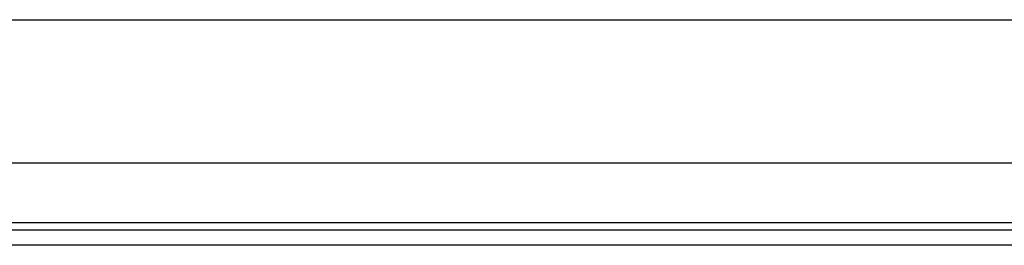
# Model space of a CAD drawing. Header units: inches. Extents: x 17 to 570, y 51 to 268.
# Tile 80 of 256: x 48.533 to 52.825, y 147.365 to 148.348. Entities that reach past the tile are written whole.
import ezdxf

# ---------------------------------------------------------------- set-up
doc = ezdxf.new("R2010")
doc.units = ezdxf.units.IN
doc.header["$MEASUREMENT"] = 0
doc.layers.add('Visible Edges(ANSI)', color=7, linetype='Continuous', lineweight=25)
doc.layers.add('Visible Tangent Edges(ANSI)', color=7, linetype='Continuous', lineweight=25)

msp = doc.modelspace()

# ---------------------------------------------------------------- linework, layer by layer
at = {"layer": 'Visible Edges(ANSI)'}
for p, q in [((18.0055, 148.3481), (75.9415, 148.3481)), ((54.2691, 147.7231), (39.678, 147.7231)), ((40.016, 147.4331), (53.931, 147.4331)), ((53.931, 147.3651), (40.016, 147.3651))]:
    msp.add_line(p, q, dxfattribs=at)
at = {"layer": 'Visible Tangent Edges(ANSI)'}
msp.add_line((39.9496, 147.4641), (53.9975, 147.4641), dxfattribs=at)

doc.saveas('drawing.dxf')
